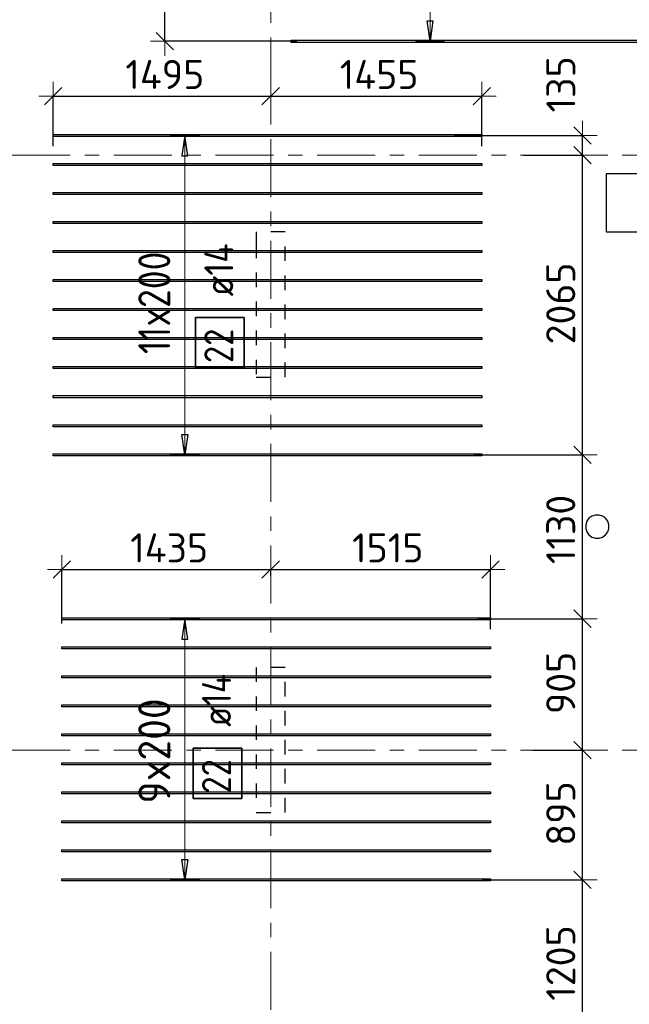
# Model space of a CAD drawing. Header units: metres. Extents: x -38 to 97, y -15 to 21.
# Tile 31 of 256: x 35.22 to 39.42, y 1.55 to 8.33. Entities that reach past the tile are written whole.
import ezdxf

# ---------------------------------------------------------------- set-up
doc = ezdxf.new("R2010")
doc.units = ezdxf.units.M
doc.header["$PDMODE"] = 65
for name, pattern in [('______11', [0.5, 0.4, -0.05, 0, -0.05]), ('______2', [0.0405, 0.03, -0.0105]), ('______5', [1.1, 0.8, -0.1, 0.1, -0.1])]:
    doc.linetypes.add(name, pattern=pattern)
for name, color, linetype, lineweight in [('XR$2$Осевая линия (1)', 7, '______5', 13), ('XR$6$Перекрытие (1)', 7, 'Continuous', 35), ('XR$6$Размерная линия (1)', 7, 'Continuous', 13)]:
    doc.layers.add(name, color=color, linetype=linetype, lineweight=lineweight)
doc.layers.add('XR$6$Арм.стержн.Доп. Арм верхн.зоны Х', color=7, linetype='Continuous', lineweight=35, true_color=0x8c8cff)
doc.layers.add('XR$7$Стена_ бетон несущ.', color=7, linetype='Continuous', lineweight=70, true_color=0xb4b496)
doc.styles.add('ISOCPEUR', font='txt')
doc.dimstyles.new('DIMSTYLE_3', dxfattribs={"dimtxt": 0.2, "dimasz": 0.2, "dimexe": 0, "dimexo": 0, "dimgap": 0.1, "dimtad": 2, "dimdec": 0, "dimlfac": 1000, "dimrnd": 5, "dimzin": 12, "dimdsep": 46, "dimtxsty": 'ISOCPEUR', "dimblk1": 'ALL_ML_STRICH', "dimblk2": 'ALL_ML_STRICH', "dimsah": 1, "dimcen": 0, "dimclrd": 7, "dimclre": 256, "dimclrt": 7, "dimadec": 0, "dimazin": 0, "dimtfac": 1, "dimtdec": 0, "dimtix": 1, "dimtmove": 2, "dimatfit": 3, "dimfxl": 0, "dimtzin": 0, "dimlwd": 0, "dimlwe": -3, "dimarcsym": 0})
doc.dimstyles.new('DIMSTYLE_36', dxfattribs={"dimtxt": 0.2, "dimasz": 0.2, "dimexe": 0, "dimexo": 0, "dimgap": 0.1, "dimtad": 2, "dimdec": 0, "dimlfac": 1000, "dimrnd": 5, "dimzin": 12, "dimdsep": 46, "dimtxsty": 'ISOCPEUR', "dimblk1": 'ALL_ML_STRICH', "dimblk2": 'ALL_ML_STRICH', "dimsah": 1, "dimcen": 0, "dimclrd": 7, "dimclre": 256, "dimclrt": 7, "dimadec": 0, "dimazin": 0, "dimtfac": 1, "dimtdec": 0, "dimtix": 1, "dimtmove": 2, "dimatfit": 3, "dimfxl": 0, "dimtvp": 1.2, "dimtzin": 0, "dimlwd": 0, "dimlwe": -3, "dimarcsym": 0})

# ---------------------------------------------------------------- blocks, each defined once
blk = doc.blocks.new('ALL_ML_STRICH')
at = {"color": 0, "linetype": 'ByBlock', "lineweight": -2}
for p, q in [((0, -0.5), (0, 0.5)), ((-1, 0), (0.5, 0)), ((-0.3, -0.3), (0.3, 0.3))]:
    blk.add_line(p, q, dxfattribs=at)
blk = doc.blocks.new('*D979')
at = {"layer": 'DEFPOINTS', "color": 7, "linetype": 'Continuous', "lineweight": 13, "transparency": 33554687}
for p in [(38.3869, 2.4052), (38.3464, 1.2002), (39.0968, 1.2002)]:
    blk.add_point(p, dxfattribs=at)
at = {"layer": 'XR$6$Размерная линия (1)', "color": 9, "linetype": 'Continuous', "lineweight": -2, "true_color": 0xc7c7c7, "transparency": 33554687}
for p, q in [((38.4069, 2.4052), (39.0968, 2.4052)), ((38.3664, 1.2002), (39.0968, 1.2002))]:
    blk.add_line(p, q, dxfattribs=at)
at = {"layer": 'XR$6$Размерная линия (1)', "color": 7, "linetype": 'Continuous', "lineweight": -2, "transparency": 33554687}
blk.add_line((39.0968, 1.2002), (39.0968, 2.4052), dxfattribs=at)
at = {"layer": 'XR$6$Размерная линия (1)', "color": 7, "linetype": 'Continuous', "lineweight": 13, "transparency": 33554687, "xscale": 0.2, "yscale": 0.2, "zscale": 0.2}
for p, rotation in [((39.0968, 2.4052), 90), ((39.0968, 1.2002), 270)]:
    blk.add_blockref('ALL_ML_STRICH', p, dxfattribs=dict(at, rotation=rotation))
at = {"layer": 'XR$6$Размерная линия (1)', "color": 7, "linetype": 'Continuous', "lineweight": 13, "transparency": 33554687, "insert": (38.9468, 1.8327), "char_height": 0.2, "width": 0.8, "attachment_point": 5, "rotation": 90, "style": 'ISOCPEUR'}
blk.add_mtext('\\A1;{1205}', dxfattribs=at)
blk = doc.blocks.new('*D980')
at = {"layer": 'DEFPOINTS', "color": 7, "linetype": 'Continuous', "lineweight": 13, "transparency": 33554687}
for p in [(38.7356, 3.3), (38.3869, 2.4052), (39.0968, 2.4052)]:
    blk.add_point(p, dxfattribs=at)
at = {"layer": 'XR$6$Размерная линия (1)', "color": 9, "linetype": 'Continuous', "lineweight": -2, "true_color": 0xc7c7c7, "transparency": 33554687}
for p, q in [((38.7556, 3.3), (39.0968, 3.3)), ((38.4069, 2.4052), (39.0968, 2.4052))]:
    blk.add_line(p, q, dxfattribs=at)
at = {"layer": 'XR$6$Размерная линия (1)', "color": 7, "linetype": 'Continuous', "lineweight": -2, "transparency": 33554687}
blk.add_line((39.0968, 2.4052), (39.0968, 3.3), dxfattribs=at)
at = {"layer": 'XR$6$Размерная линия (1)', "color": 7, "linetype": 'Continuous', "lineweight": 13, "transparency": 33554687, "xscale": 0.2, "yscale": 0.2, "zscale": 0.2}
for p, rotation in [((39.0968, 3.3), 90), ((39.0968, 2.4052), 270)]:
    blk.add_blockref('ALL_ML_STRICH', p, dxfattribs=dict(at, rotation=rotation))
at = {"layer": 'XR$6$Размерная линия (1)', "color": 7, "linetype": 'Continuous', "lineweight": 13, "transparency": 33554687, "insert": (38.9468, 2.8626), "char_height": 0.2, "width": 0.6, "attachment_point": 5, "rotation": 90, "style": 'ISOCPEUR'}
blk.add_mtext('\\A1;{895}', dxfattribs=at)
blk = doc.blocks.new('*D981')
at = {"layer": 'DEFPOINTS', "color": 7, "linetype": 'Continuous', "lineweight": 13, "transparency": 33554687}
for p in [(38.3545, 4.2052), (38.7356, 3.3), (39.0968, 3.3)]:
    blk.add_point(p, dxfattribs=at)
at = {"layer": 'XR$6$Размерная линия (1)', "color": 9, "linetype": 'Continuous', "lineweight": -2, "true_color": 0xc7c7c7, "transparency": 33554687}
for p, q in [((38.3745, 4.2052), (39.0968, 4.2052)), ((38.7556, 3.3), (39.0968, 3.3))]:
    blk.add_line(p, q, dxfattribs=at)
at = {"layer": 'XR$6$Размерная линия (1)', "color": 7, "linetype": 'Continuous', "lineweight": -2, "transparency": 33554687}
blk.add_line((39.0968, 3.3), (39.0968, 4.2052), dxfattribs=at)
at = {"layer": 'XR$6$Размерная линия (1)', "color": 7, "linetype": 'Continuous', "lineweight": 13, "transparency": 33554687, "xscale": 0.2, "yscale": 0.2, "zscale": 0.2}
for p, rotation in [((39.0968, 4.2052), 90), ((39.0968, 3.3), 270)]:
    blk.add_blockref('ALL_ML_STRICH', p, dxfattribs=dict(at, rotation=rotation))
at = {"layer": 'XR$6$Размерная линия (1)', "color": 7, "linetype": 'Continuous', "lineweight": 13, "transparency": 33554687, "insert": (38.9468, 3.7626), "char_height": 0.2, "width": 0.6, "attachment_point": 5, "rotation": 90, "style": 'ISOCPEUR'}
blk.add_mtext('\\A1;{905}', dxfattribs=at)
blk = doc.blocks.new('*D982')
at = {"layer": 'DEFPOINTS', "color": 7, "linetype": 'Continuous', "lineweight": 13, "transparency": 33554687}
for p in [(38.3301, 5.3352), (38.3545, 4.2052), (39.0968, 4.2052)]:
    blk.add_point(p, dxfattribs=at)
at = {"layer": 'XR$6$Размерная линия (1)', "color": 9, "linetype": 'Continuous', "lineweight": -2, "true_color": 0xc7c7c7, "transparency": 33554687}
for p, q in [((38.3501, 5.3352), (39.0968, 5.3352)), ((38.3745, 4.2052), (39.0968, 4.2052))]:
    blk.add_line(p, q, dxfattribs=at)
at = {"layer": 'XR$6$Размерная линия (1)', "color": 7, "linetype": 'Continuous', "lineweight": -2, "transparency": 33554687}
blk.add_line((39.0968, 4.2052), (39.0968, 5.3352), dxfattribs=at)
at = {"layer": 'XR$6$Размерная линия (1)', "color": 7, "linetype": 'Continuous', "lineweight": 13, "transparency": 33554687, "xscale": 0.2, "yscale": 0.2, "zscale": 0.2}
for p, rotation in [((39.0968, 5.3352), 90), ((39.0968, 4.2052), 270)]:
    blk.add_blockref('ALL_ML_STRICH', p, dxfattribs=dict(at, rotation=rotation))
at = {"layer": 'XR$6$Размерная линия (1)', "color": 7, "linetype": 'Continuous', "lineweight": 13, "transparency": 33554687, "insert": (38.9468, 4.8202), "char_height": 0.2, "width": 0.8, "attachment_point": 5, "rotation": 90, "style": 'ISOCPEUR'}
blk.add_mtext('\\A1;{1130}', dxfattribs=at)
blk = doc.blocks.new('*D983')
at = {"layer": 'DEFPOINTS', "color": 7, "linetype": 'Continuous', "lineweight": 13, "transparency": 33554687}
for p in [(38.6708, 7.4), (38.3301, 5.3352), (39.0968, 5.3352)]:
    blk.add_point(p, dxfattribs=at)
at = {"layer": 'XR$6$Размерная линия (1)', "color": 9, "linetype": 'Continuous', "lineweight": -2, "true_color": 0xc7c7c7, "transparency": 33554687}
for p, q in [((38.6908, 7.4), (39.0968, 7.4)), ((38.3501, 5.3352), (39.0968, 5.3352))]:
    blk.add_line(p, q, dxfattribs=at)
at = {"layer": 'XR$6$Размерная линия (1)', "color": 7, "linetype": 'Continuous', "lineweight": -2, "transparency": 33554687}
blk.add_line((39.0968, 5.3352), (39.0968, 7.4), dxfattribs=at)
at = {"layer": 'XR$6$Размерная линия (1)', "color": 7, "linetype": 'Continuous', "lineweight": 13, "transparency": 33554687, "xscale": 0.2, "yscale": 0.2, "zscale": 0.2}
for p, rotation in [((39.0968, 7.4), 90), ((39.0968, 5.3352), 270)]:
    blk.add_blockref('ALL_ML_STRICH', p, dxfattribs=dict(at, rotation=rotation))
at = {"layer": 'XR$6$Размерная линия (1)', "color": 7, "linetype": 'Continuous', "lineweight": 13, "transparency": 33554687, "insert": (38.9468, 6.3776), "char_height": 0.2, "width": 0.8, "attachment_point": 5, "rotation": 90, "style": 'ISOCPEUR'}
blk.add_mtext('\\A1;{2065}', dxfattribs=at)
blk = doc.blocks.new('*D984')
at = {"layer": 'DEFPOINTS', "color": 7, "linetype": 'Continuous', "lineweight": 13, "transparency": 33554687}
for p in [(38.1923, 7.5352), (38.6708, 7.4), (39.0968, 7.4)]:
    blk.add_point(p, dxfattribs=at)
at = {"layer": 'XR$6$Размерная линия (1)', "color": 9, "linetype": 'Continuous', "lineweight": -2, "true_color": 0xc7c7c7, "transparency": 33554687}
for p, q in [((38.2123, 7.5352), (39.0968, 7.5352)), ((38.6908, 7.4), (39.0968, 7.4))]:
    blk.add_line(p, q, dxfattribs=at)
at = {"layer": 'XR$6$Размерная линия (1)', "color": 7, "linetype": 'Continuous', "lineweight": -2, "transparency": 33554687}
blk.add_line((39.0968, 7.4), (39.0968, 7.5352), dxfattribs=at)
at = {"layer": 'XR$6$Размерная линия (1)', "color": 7, "linetype": 'Continuous', "lineweight": 13, "transparency": 33554687, "xscale": 0.2, "yscale": 0.2, "zscale": 0.2}
for p, rotation in [((39.0968, 7.5352), 90), ((39.0968, 7.4), 270)]:
    blk.add_blockref('ALL_ML_STRICH', p, dxfattribs=dict(at, rotation=rotation))
at = {"layer": 'XR$6$Размерная линия (1)', "color": 7, "linetype": 'Continuous', "lineweight": 13, "transparency": 33554687, "insert": (38.9474, 7.8868), "char_height": 0.2, "width": 0.6, "attachment_point": 5, "rotation": 90, "style": 'ISOCPEUR'}
blk.add_mtext('\\A1;{135}', dxfattribs=at)
blk = doc.blocks.new('*D1004')
at = {"layer": 'DEFPOINTS', "color": 7, "linetype": 'Continuous', "lineweight": 13, "transparency": 33554687}
for p in [(35.5129, 4.5434), (36.95, 4.4807), (35.5129, 4.1512)]:
    blk.add_point(p, dxfattribs=at)
at = {"layer": 'XR$6$Размерная линия (1)', "color": 9, "linetype": 'Continuous', "lineweight": -2, "true_color": 0xc7c7c7, "transparency": 33554687}
for p, q in [((35.5129, 4.1712), (35.5129, 4.5434)), ((36.95, 4.5007), (36.95, 4.5434))]:
    blk.add_line(p, q, dxfattribs=at)
at = {"layer": 'XR$6$Размерная линия (1)', "color": 7, "linetype": 'Continuous', "lineweight": -2, "transparency": 33554687}
blk.add_line((35.5129, 4.5434), (36.95, 4.5434), dxfattribs=at)
at = {"layer": 'XR$6$Размерная линия (1)', "color": 7, "linetype": 'Continuous', "lineweight": 13, "transparency": 33554687, "xscale": 0.2, "yscale": 0.2, "zscale": 0.2, "rotation": 180}
blk.add_blockref('ALL_ML_STRICH', (35.5129, 4.5434), dxfattribs=at)
at = {"layer": 'XR$6$Размерная линия (1)', "color": 7, "linetype": 'Continuous', "lineweight": 13, "transparency": 33554687, "xscale": 0.2, "yscale": 0.2, "zscale": 0.2}
blk.add_blockref('ALL_ML_STRICH', (36.95, 4.5434), dxfattribs=at)
at = {"layer": 'XR$6$Размерная линия (1)', "color": 7, "linetype": 'Continuous', "lineweight": 13, "transparency": 33554687, "insert": (36.2514, 4.6934), "char_height": 0.2, "width": 0.8, "attachment_point": 5, "style": 'ISOCPEUR'}
blk.add_mtext('\\A1;{1435}', dxfattribs=at)
blk = doc.blocks.new('*D1005')
at = {"layer": 'DEFPOINTS', "color": 7, "linetype": 'Continuous', "lineweight": 13, "transparency": 33554687}
for p in [(36.95, 4.5434), (36.95, 4.4807), (38.4629, 4.1132)]:
    blk.add_point(p, dxfattribs=at)
at = {"layer": 'XR$6$Размерная линия (1)', "color": 9, "linetype": 'Continuous', "lineweight": -2, "true_color": 0xc7c7c7, "transparency": 33554687}
for p, q in [((36.95, 4.5007), (36.95, 4.5434)), ((38.4629, 4.1332), (38.4629, 4.5434))]:
    blk.add_line(p, q, dxfattribs=at)
at = {"layer": 'XR$6$Размерная линия (1)', "color": 7, "linetype": 'Continuous', "lineweight": -2, "transparency": 33554687}
blk.add_line((36.95, 4.5434), (38.4629, 4.5434), dxfattribs=at)
at = {"layer": 'XR$6$Размерная линия (1)', "color": 7, "linetype": 'Continuous', "lineweight": 13, "transparency": 33554687, "xscale": 0.2, "yscale": 0.2, "zscale": 0.2, "rotation": 180}
blk.add_blockref('ALL_ML_STRICH', (36.95, 4.5434), dxfattribs=at)
at = {"layer": 'XR$6$Размерная линия (1)', "color": 7, "linetype": 'Continuous', "lineweight": 13, "transparency": 33554687, "xscale": 0.2, "yscale": 0.2, "zscale": 0.2}
blk.add_blockref('ALL_ML_STRICH', (38.4629, 4.5434), dxfattribs=at)
at = {"layer": 'XR$6$Размерная линия (1)', "color": 7, "linetype": 'Continuous', "lineweight": 13, "transparency": 33554687, "insert": (37.7564, 4.6934), "char_height": 0.2, "width": 0.8, "attachment_point": 5, "style": 'ISOCPEUR'}
blk.add_mtext('\\A1;{1515}', dxfattribs=at)
blk = doc.blocks.new('*D1006')
at = {"layer": 'DEFPOINTS', "color": 7, "linetype": 'Continuous', "lineweight": 13, "transparency": 33554687}
for p in [(35.4529, 7.8052), (36.95, 7.8052), (35.4529, 7.4402)]:
    blk.add_point(p, dxfattribs=at)
at = {"layer": 'XR$6$Размерная линия (1)', "color": 9, "linetype": 'Continuous', "lineweight": -2, "true_color": 0xc7c7c7, "transparency": 33554687}
for p, q in [((35.4529, 7.4602), (35.4529, 7.8052)), ((36.95, 7.8052), (36.95, 7.8052))]:
    blk.add_line(p, q, dxfattribs=at)
at = {"layer": 'XR$6$Размерная линия (1)', "color": 7, "linetype": 'Continuous', "lineweight": -2, "transparency": 33554687}
blk.add_line((35.4529, 7.8052), (36.95, 7.8052), dxfattribs=at)
at = {"layer": 'XR$6$Размерная линия (1)', "color": 7, "linetype": 'Continuous', "lineweight": 13, "transparency": 33554687, "xscale": 0.2, "yscale": 0.2, "zscale": 0.2, "rotation": 180}
blk.add_blockref('ALL_ML_STRICH', (35.4529, 7.8052), dxfattribs=at)
at = {"layer": 'XR$6$Размерная линия (1)', "color": 7, "linetype": 'Continuous', "lineweight": 13, "transparency": 33554687, "xscale": 0.2, "yscale": 0.2, "zscale": 0.2}
blk.add_blockref('ALL_ML_STRICH', (36.95, 7.8052), dxfattribs=at)
at = {"layer": 'XR$6$Размерная линия (1)', "color": 7, "linetype": 'Continuous', "lineweight": 13, "transparency": 33554687, "insert": (36.2214, 7.9552), "char_height": 0.2, "width": 0.8, "attachment_point": 5, "style": 'ISOCPEUR'}
blk.add_mtext('\\A1;{1495}', dxfattribs=at)
blk = doc.blocks.new('*D1007')
at = {"layer": 'DEFPOINTS', "color": 7, "linetype": 'Continuous', "lineweight": 13, "transparency": 33554687}
for p in [(36.95, 7.8052), (36.95, 7.8052), (38.4029, 7.4402)]:
    blk.add_point(p, dxfattribs=at)
at = {"layer": 'XR$6$Размерная линия (1)', "color": 9, "linetype": 'Continuous', "lineweight": -2, "true_color": 0xc7c7c7, "transparency": 33554687}
for p, q in [((36.95, 7.8052), (36.95, 7.8052)), ((38.4029, 7.4602), (38.4029, 7.8052))]:
    blk.add_line(p, q, dxfattribs=at)
at = {"layer": 'XR$6$Размерная линия (1)', "color": 7, "linetype": 'Continuous', "lineweight": -2, "transparency": 33554687}
blk.add_line((36.95, 7.8052), (38.4029, 7.8052), dxfattribs=at)
at = {"layer": 'XR$6$Размерная линия (1)', "color": 7, "linetype": 'Continuous', "lineweight": 13, "transparency": 33554687, "xscale": 0.2, "yscale": 0.2, "zscale": 0.2, "rotation": 180}
blk.add_blockref('ALL_ML_STRICH', (36.95, 7.8052), dxfattribs=at)
at = {"layer": 'XR$6$Размерная линия (1)', "color": 7, "linetype": 'Continuous', "lineweight": 13, "transparency": 33554687, "xscale": 0.2, "yscale": 0.2, "zscale": 0.2}
blk.add_blockref('ALL_ML_STRICH', (38.4029, 7.8052), dxfattribs=at)
at = {"layer": 'XR$6$Размерная линия (1)', "color": 7, "linetype": 'Continuous', "lineweight": 13, "transparency": 33554687, "insert": (37.6964, 7.9552), "char_height": 0.2, "width": 0.8, "attachment_point": 5, "style": 'ISOCPEUR'}
blk.add_mtext('\\A1;{1455}', dxfattribs=at)
blk = doc.blocks.new('*D1339')
at = {"layer": 'DEFPOINTS', "color": 7, "linetype": 'Continuous', "lineweight": 13, "transparency": 33554687}
for p in [(36.5867, 9), (36.222, 8.184), (37.1526, 8.184)]:
    blk.add_point(p, dxfattribs=at)
at = {"layer": 'XR$6$Размерная линия (1)', "color": 9, "linetype": 'Continuous', "lineweight": -2, "true_color": 0xc7c7c7, "transparency": 33554687}
for p, q in [((36.6067, 9), (36.222, 9)), ((37.1326, 8.184), (36.222, 8.184))]:
    blk.add_line(p, q, dxfattribs=at)
at = {"layer": 'XR$6$Размерная линия (1)', "color": 7, "linetype": 'Continuous', "lineweight": -2, "transparency": 33554687}
blk.add_line((36.222, 8.184), (36.222, 9), dxfattribs=at)
at = {"layer": 'XR$6$Размерная линия (1)', "color": 7, "linetype": 'Continuous', "lineweight": 13, "transparency": 33554687, "xscale": 0.2, "yscale": 0.2, "zscale": 0.2}
for p, rotation in [((36.222, 9), 90), ((36.222, 8.184), 270)]:
    blk.add_blockref('ALL_ML_STRICH', p, dxfattribs=dict(at, rotation=rotation))
at = {"layer": 'XR$6$Размерная линия (1)', "color": 7, "linetype": 'Continuous', "lineweight": 13, "transparency": 33554687, "insert": (36.072, 8.622), "char_height": 0.2, "width": 0.6, "attachment_point": 5, "rotation": 90, "style": 'ISOCPEUR'}
blk.add_mtext('\\A1;{815}', dxfattribs=at)

msp = doc.modelspace()

# ---------------------------------------------------------------- linework, layer by layer
at = {"layer": 'XR$2$Осевая линия (1)', "color": 253, "linetype": '______11', "lineweight": 13, "true_color": 0xa0a0a0, "transparency": 33554687}
for p, q in [((36.95, -3.39), (36.95, 8.76)), ((-2.63, 7.4), (62.6, 7.4)), ((-2.63, 3.3), (62.6, 3.3))]:
    msp.add_line(p, q, dxfattribs=at)
at = {"layer": 'XR$6$Арм.стержн.Доп. Арм верхн.зоны Х', "color": 7, "linetype": 'Continuous', "lineweight": 13, "transparency": 33554687}
for p, q in [((38.047, 8.184), (38.047, 15.584)), ((38.047, 8.184), (38.047, 8.184)), ((36.3589, 7.5352), (36.3589, 7.5352)), ((36.3589, 5.3352), (36.3589, 7.5352)), ((36.3589, 5.3352), (36.3589, 5.3352)), ((36.3589, 4.2052), (36.3589, 4.2052)), ((36.3589, 2.4052), (36.3589, 4.2052)), ((36.3589, 2.4052), (36.3589, 2.4052))]:
    msp.add_line(p, q, dxfattribs=at)
at = {"layer": 'XR$6$Арм.стержн.Доп. Арм верхн.зоны Х', "color": 7, "linetype": 'Continuous', "lineweight": 25, "transparency": 33554687}
for p, q in [((38.047, 8.184), (38.027, 8.324)), ((38.027, 8.324), (38.067, 8.324)), ((38.067, 8.324), (38.047, 8.184)), ((36.3589, 7.5352), (36.3389, 7.3952)), ((36.3789, 7.3952), (36.3589, 7.5352)), ((36.3389, 7.3952), (36.3789, 7.3952)), ((36.3589, 5.3352), (36.3389, 5.4752)), ((36.3389, 5.4752), (36.3789, 5.4752)), ((36.3789, 5.4752), (36.3589, 5.3352)), ((36.3589, 4.2052), (36.3389, 4.0652)), ((36.3789, 4.0652), (36.3589, 4.2052)), ((36.3389, 4.0652), (36.3789, 4.0652)), ((36.3589, 2.4052), (36.3389, 2.5452)), ((36.3389, 2.5452), (36.3789, 2.5452)), ((36.3789, 2.5452), (36.3589, 2.4052))]:
    msp.add_line(p, q, dxfattribs=at)
at = {"layer": 'XR$6$Арм.стержн.Доп. Арм верхн.зоны Х', "color": 253, "linetype": 'Continuous', "lineweight": -3, "true_color": 0xa0a0a0, "transparency": 33554687}
for p, q in [((38.047, 8.184), (37.947, 8.184)), ((38.047, 8.184), (38.147, 8.184)), ((36.3589, 7.5352), (36.2589, 7.5352)), ((36.3589, 7.5352), (36.4589, 7.5352)), ((36.3589, 5.3352), (36.2589, 5.3352)), ((36.3589, 5.3352), (36.4589, 5.3352)), ((36.3589, 4.2052), (36.2589, 4.2052)), ((36.3589, 4.2052), (36.4589, 4.2052)), ((36.3589, 2.4052), (36.2589, 2.4052)), ((36.3589, 2.4052), (36.4589, 2.4052))]:
    msp.add_line(p, q, dxfattribs=at)
at = {"layer": 'XR$6$Арм.стержн.Доп. Арм верхн.зоны Х', "color": 7, "linetype": 'Continuous', "lineweight": 25, "transparency": 33554687}
for points in [[(40.0401, 8.176), (37.0901, 8.176), (37.0901, 8.192), (40.0401, 8.192), (40.0401, 8.176)], [(38.4029, 7.5282), (35.4529, 7.5282), (35.4529, 7.5422), (38.4029, 7.5422), (38.4029, 7.5282)], [(38.4029, 7.3282), (35.4529, 7.3282), (35.4529, 7.3422), (38.4029, 7.3422), (38.4029, 7.3282)], [(38.4029, 7.1282), (35.4529, 7.1282), (35.4529, 7.1422), (38.4029, 7.1422), (38.4029, 7.1282)], [(38.4029, 6.9282), (35.4529, 6.9282), (35.4529, 6.9422), (38.4029, 6.9422), (38.4029, 6.9282)], [(38.4029, 6.7282), (35.4529, 6.7282), (35.4529, 6.7422), (38.4029, 6.7422), (38.4029, 6.7282)], [(38.4029, 6.5282), (35.4529, 6.5282), (35.4529, 6.5422), (38.4029, 6.5422), (38.4029, 6.5282)], [(38.4029, 6.3282), (35.4529, 6.3282), (35.4529, 6.3422), (38.4029, 6.3422), (38.4029, 6.3282)], [(38.4029, 6.1282), (35.4529, 6.1282), (35.4529, 6.1422), (38.4029, 6.1422), (38.4029, 6.1282)], [(38.4029, 5.9282), (35.4529, 5.9282), (35.4529, 5.9422), (38.4029, 5.9422), (38.4029, 5.9282)], [(38.4029, 5.7282), (35.4529, 5.7282), (35.4529, 5.7422), (38.4029, 5.7422), (38.4029, 5.7282)], [(38.4029, 5.5282), (35.4529, 5.5282), (35.4529, 5.5422), (38.4029, 5.5422), (38.4029, 5.5282)], [(38.4029, 5.3282), (35.4529, 5.3282), (35.4529, 5.3422), (38.4029, 5.3422), (38.4029, 5.3282)], [(38.4629, 4.1982), (35.5129, 4.1982), (35.5129, 4.2122), (38.4629, 4.2122), (38.4629, 4.1982)], [(38.4629, 3.9982), (35.5129, 3.9982), (35.5129, 4.0122), (38.4629, 4.0122), (38.4629, 3.9982)], [(38.4629, 3.7982), (35.5129, 3.7982), (35.5129, 3.8122), (38.4629, 3.8122), (38.4629, 3.7982)], [(38.4629, 3.5982), (35.5129, 3.5982), (35.5129, 3.6122), (38.4629, 3.6122), (38.4629, 3.5982)], [(38.4629, 3.3982), (35.5129, 3.3982), (35.5129, 3.4122), (38.4629, 3.4122), (38.4629, 3.3982)], [(38.4629, 3.1982), (35.5129, 3.1982), (35.5129, 3.2122), (38.4629, 3.2122), (38.4629, 3.1982)], [(38.4629, 2.9982), (35.5129, 2.9982), (35.5129, 3.0122), (38.4629, 3.0122), (38.4629, 2.9982)], [(38.4629, 2.7982), (35.5129, 2.7982), (35.5129, 2.8122), (38.4629, 2.8122), (38.4629, 2.7982)], [(38.4629, 2.5982), (35.5129, 2.5982), (35.5129, 2.6122), (38.4629, 2.6122), (38.4629, 2.5982)], [(38.4629, 2.3982), (35.5129, 2.3982), (35.5129, 2.4122), (38.4629, 2.4122), (38.4629, 2.3982)]]:
    msp.add_lwpolyline(points, dxfattribs=at)
at = {"layer": 'XR$6$Арм.стержн.Доп. Арм верхн.зоны Х', "color": 7, "linetype": 'Continuous', "lineweight": 35, "transparency": 33554687}
for points in [[(36.7666, 5.933), (36.7666, 6.2797), (36.4332, 6.2797), (36.4332, 5.933), (36.7666, 5.933)], [(36.7504, 2.9669), (36.7504, 3.3136), (36.4171, 3.3136), (36.4171, 2.9669), (36.7504, 2.9669)]]:
    msp.add_lwpolyline(points, dxfattribs=at)
at = {"layer": 'XR$6$Перекрытие (1)', "color": 7, "linetype": 'Continuous', "lineweight": 25, "transparency": 33554687}
for p, q in [((39.26, 7.2702), (39.26, 6.8702)), ((40.83, 7.2702), (39.26, 7.2702)), ((39.26, 6.8702), (40.83, 6.8702)), ((39.141, 4.897), (39.1262, 4.8766)), ((39.1614, 4.9118), (39.141, 4.897)), ((39.1854, 4.9196), (39.1614, 4.9118)), ((39.2106, 4.9196), (39.1854, 4.9196)), ((39.2346, 4.9118), (39.2106, 4.9196)), ((39.2551, 4.897), (39.2346, 4.9118)), ((39.2699, 4.8766), (39.2551, 4.897)), ((39.1262, 4.8766), (39.1184, 4.8526)), ((39.1184, 4.8526), (39.1184, 4.8273)), ((39.1184, 4.8273), (39.1262, 4.8033)), ((39.2777, 4.8526), (39.2699, 4.8766)), ((39.2699, 4.8033), (39.2777, 4.8273)), ((39.2777, 4.8273), (39.2777, 4.8526)), ((39.1262, 4.8033), (39.141, 4.7829)), ((39.141, 4.7829), (39.1614, 4.7681)), ((39.1614, 4.7681), (39.1854, 4.7603)), ((39.1854, 4.7603), (39.2106, 4.7603)), ((39.2106, 4.7603), (39.2346, 4.7681)), ((39.2346, 4.7681), (39.2551, 4.7829)), ((39.2551, 4.7829), (39.2699, 4.8033))]:
    msp.add_line(p, q, dxfattribs=at)
at = {"layer": 'XR$7$Стена_ бетон несущ.', "color": 253, "linetype": '______2', "lineweight": -3, "true_color": 0xa0a0a0, "transparency": 33554687}
for p, q in [((37.05, 6.87), (36.85, 6.87)), ((36.85, 6.87), (36.85, 6.79)), ((37.05, 5.87), (37.05, 6.87)), ((36.85, 6.79), (36.85, 5.87)), ((36.85, 5.87), (37.05, 5.87)), ((37.05, 3.87), (36.85, 3.87)), ((36.85, 3.87), (36.85, 2.87)), ((37.05, 2.87), (37.05, 3.87)), ((36.85, 2.87), (37.05, 2.87))]:
    msp.add_line(p, q, dxfattribs=at)

# ---------------------------------------------------------------- texts
at = {"layer": 'XR$6$Арм.стержн.Доп. Арм верхн.зоны Х', "color": 7, "linetype": 'Continuous', "lineweight": 13, "transparency": 33554687, "char_height": 0.22, "attachment_point": 7, "rotation": 90, "style": 'ISOCPEUR'}
for s, insert, width in [('\\W0.86;11x200', (36.2589, 6.0282), 0.930455), ('\\W0.95;9x200', (36.2589, 2.9312), 0.873359)]:
    msp.add_mtext(s, dxfattribs=dict(at, insert=insert, width=width))
at = {"layer": 'XR$6$Арм.стержн.Доп. Арм верхн.зоны Х', "color": 7, "linetype": 'Continuous', "lineweight": 25, "transparency": 33554687, "char_height": 0.2, "attachment_point": 7, "rotation": 90, "style": 'ISOCPEUR'}
for s, insert, width in [('\\W0.89; ø14 ', (36.6932, 6.313), 0.769432), ('\\W0.87;22', (36.6932, 5.9664), 0.367208), ('\\W0.89; ø14 ', (36.6771, 3.3469), 0.769432), ('\\W0.87;22', (36.6771, 3.0002), 0.367208)]:
    msp.add_mtext(s, dxfattribs=dict(at, insert=insert, width=width))

# ---------------------------------------------------------------- dimensions: what is measured, and where the dimension line sits
at = {"layer": 'XR$6$Размерная линия (1)', "color": 7, "linetype": 'Continuous', "lineweight": 13, "transparency": 33554687}
for base, p1, p2, dimstyle, picture, middle in [((36.222, 9), (37.1326, 8.184), (36.6067, 9), 'DIMSTYLE_3', '*D1339', (36.072, 8.622)), ((39.0968, 7.5352), (38.6908, 7.4), (38.2123, 7.5352), 'DIMSTYLE_36', '*D984', (38.9474, 7.8868)), ((39.0968, 7.4), (38.3501, 5.3352), (38.6908, 7.4), 'DIMSTYLE_3', '*D983', (38.9468, 6.3776)), ((39.0968, 5.3352), (38.3745, 4.2052), (38.3501, 5.3352), 'DIMSTYLE_3', '*D982', (38.9468, 4.8202)), ((39.0968, 4.2052), (38.7556, 3.3), (38.3745, 4.2052), 'DIMSTYLE_3', '*D981', (38.9468, 3.7626)), ((39.0968, 3.3), (38.4069, 2.4052), (38.7556, 3.3), 'DIMSTYLE_3', '*D980', (38.9468, 2.8626)), ((39.0968, 2.4052), (38.3664, 1.2002), (38.4069, 2.4052), 'DIMSTYLE_3', '*D979', (38.9468, 1.8327))]:
    dim = msp.add_linear_dim(base=base, p1=p1, p2=p2, angle=90, dimstyle=dimstyle, override={"dimpost": '<>', "dimclrd": 7, "dimclre": 9, "dimclrt": 7, "dimlwd": 0, "dimlwe": 65533}, dxfattribs=at)
    dim.commit()
    dim.dimension.update_dxf_attribs({"geometry": picture, "text_midpoint": middle, "dimtype": 160})
for base, p1, p2, picture, middle in [((36.95, 7.8052), (35.4529, 7.4602), (36.95, 7.8052), '*D1006', (36.2214, 7.9552)), ((38.4029, 7.8052), (36.95, 7.8052), (38.4029, 7.4602), '*D1007', (37.6964, 7.9552)), ((36.95, 4.5434), (35.5129, 4.1712), (36.95, 4.5007), '*D1004', (36.2514, 4.6934)), ((38.4629, 4.5434), (36.95, 4.5007), (38.4629, 4.1332), '*D1005', (37.7564, 4.6934))]:
    dim = msp.add_linear_dim(base=base, p1=p1, p2=p2, dimstyle='DIMSTYLE_3', override={"dimpost": '<>', "dimclrd": 7, "dimclre": 9, "dimclrt": 7, "dimlwd": 0, "dimlwe": 65533}, dxfattribs=at)
    dim.commit()
    dim.dimension.update_dxf_attribs({"geometry": picture, "text_midpoint": middle, "dimtype": 160})

doc.saveas('drawing.dxf')
